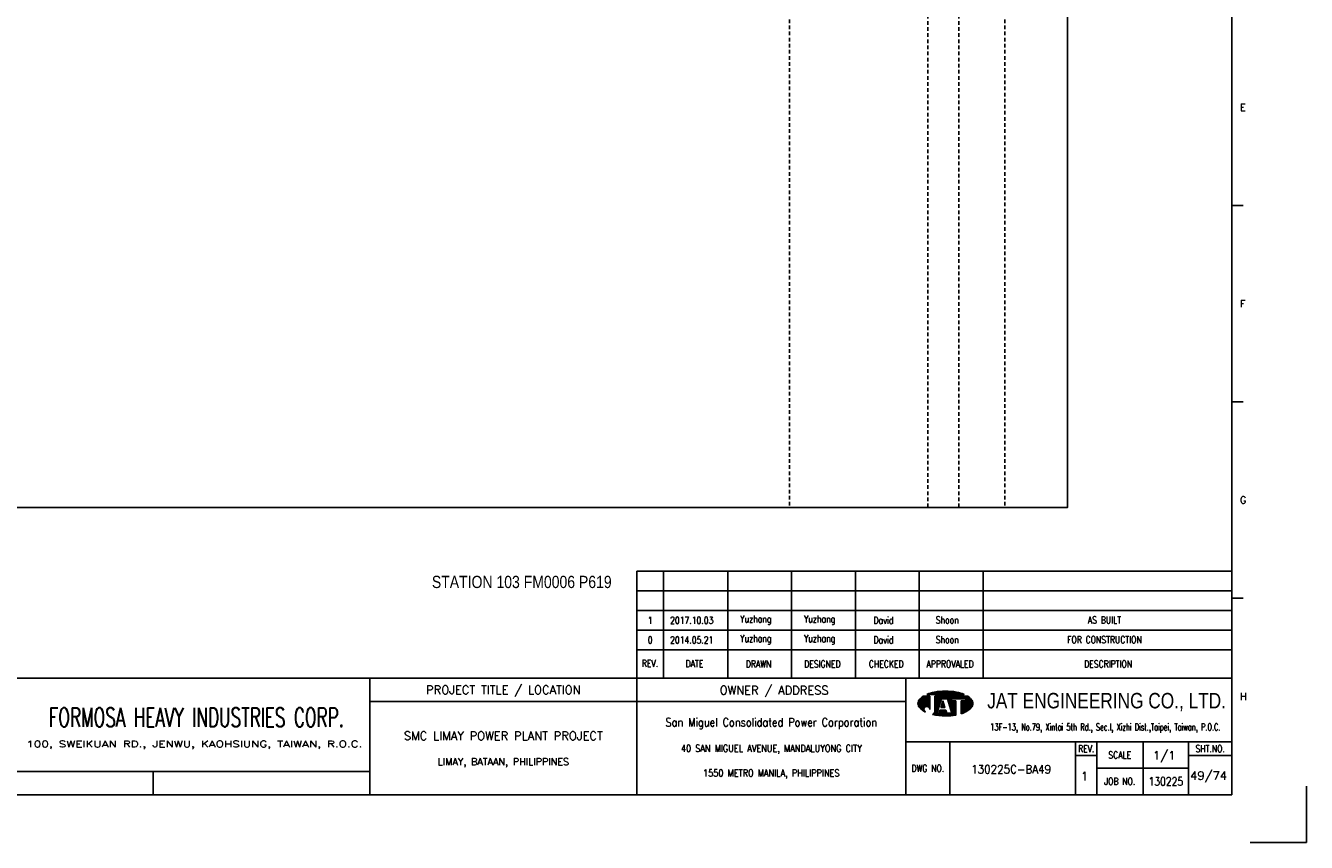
# Model space of a CAD drawing. Extents: x 1400 to 2365, y -125 to 557.
# Tile 2 of 3: x 1842 to 2365, y -125 to 209. Entities that reach past the tile are written whole.
import ezdxf
from ezdxf.enums import TextEntityAlignment as Align

# ---------------------------------------------------------------- set-up
doc = ezdxf.new("R2010")
doc.units = 0
doc.header["$MEASUREMENT"] = 0
doc.linetypes.add('HIDDEN', pattern=[4, 1.5, -1, 1.5])
doc.layers.get('0').update_dxf_attribs({"linetype": 'CONTINUOUS'})
doc.layers.get('DEFPOINTS').update_dxf_attribs({"linetype": 'CONTINUOUS'})
for name, color, linetype in [('B_DIM', 7, 'CONTINUOUS'), ('CON', 4, 'CONTINUOUS'), ('DCS', 7, 'CONTINUOUS'), ('HID', 2, 'HIDDEN'), ('T', 2, 'CONTINUOUS'), ('TEXT', 7, 'CONTINUOUS'), ('圖框CON', 4, 'CONTINUOUS'), ('框線', 6, 'CONTINUOUS')]:
    doc.layers.add(name, color=color, linetype=linetype)
doc.styles.add('AEH', font='simplex', dxfattribs={"width": 0.8, "bigfont": 'ae'})
doc.styles.add('DAYUKP', font='complex', dxfattribs={"bigfont": 'DAYUKP.SHX'})
doc.styles.add('E2', font='simplex.shx', dxfattribs={"height": 2})
doc.styles.add('E3', font='simplex.shx', dxfattribs={"height": 3})
doc.styles.add('ROMANS', font='romans', dxfattribs={"width": 0.8})
doc.styles.add('style3', font='ARIALN.TTF')
doc.styles.add('WMF-Arial0', font='arial.ttf')

# ---------------------------------------------------------------- blocks, each defined once
blk = doc.blocks.new('1880-TITLE_BLK')
at = {"layer": 'TEXT', "color": 2, "linetype": 'Continuous', "style": 'E3'}
for tag, p in [('SCALE', (790.95, 31.17)), ('DWG_NO', (736.41, 26.44)), ('REV', (762.59, 23.97)), ('SHT_NO', (806.74, 23.97))]:
    blk.add_attdef(tag, text='', height=3, dxfattribs=at).set_placement(p, align=Align.MIDDLE)
at = {"layer": 'TEXT', "linetype": 'Continuous', "style": 'E2', "width": 0.6}
for tag, p in [('REV_DATE', (418.65, 19.76)), ('APPR_DATE', (492.93, 19.76))]:
    blk.add_attdef(tag, text='', height=2, dxfattribs=at).set_placement(p, align=Align.MIDDLE_LEFT)
blk = doc.blocks.new('1')
at = {"layer": 'B_DIM'}
for p, q in [((2181.53, 118.11), (1938.08, 118.11)), ((1938.08, 74.29), (1938.08, 118.11)), ((1948.92, 74.29), (1948.92, 118.11)), ((1975.28, 74.29), (1975.28, 118.11)), ((2001.39, 74.29), (2001.39, 118.11)), ((2027.5, 74.29), (2027.5, 118.11)), ((2053.62, 74.29), (2053.62, 118.11)), ((2079.73, 74.29), (2079.73, 118.11)), ((2181.53, 110.07), (1938.08, 110.07)), ((1938.08, 77.93), (1938.08, 104.33)), ((2181.53, 102.03), (1938.08, 102.03)), ((2181.53, 93.99), (1938.08, 93.99)), ((2181.53, 85.95), (1938.08, 85.95))]:
    blk.add_line(p, q, dxfattribs=at)
at = {"layer": 'DEFPOINTS'}
blk.add_lwpolyline([(2189, 7.08), (2211.97, 7.08), (2211.97, 30.05)], dxfattribs=at)
at = {"layer": 'T', "color": 0, "lineweight": -3}
for p, q in [((2057.61, 67.67), (2058.11, 68.18)), ((2057.83, 67.67), (2058.43, 68.27)), ((2058.05, 67.67), (2058.73, 68.35)), ((2058.27, 67.67), (2059.03, 68.43)), ((2058.49, 67.67), (2059.32, 68.49)), ((2058.72, 67.67), (2059.6, 68.55)), ((2058.94, 67.67), (2059.87, 68.6)), ((2059.16, 67.67), (2060.14, 68.65)), ((2059.38, 67.67), (2060.41, 68.7)), ((2059.6, 67.67), (2060.67, 68.74)), ((2059.82, 67.67), (2060.93, 68.77)), ((2060.05, 67.67), (2061.18, 68.81)), ((2060.27, 67.67), (2061.44, 68.84)), ((2060.49, 67.67), (2061.69, 68.87)), ((2060.71, 67.67), (2061.93, 68.89)), ((2060.93, 67.67), (2062.18, 68.91)), ((2061.15, 67.67), (2062.42, 68.93)), ((2061.38, 67.67), (2062.66, 68.95)), ((2061.6, 67.67), (2062.89, 68.97)), ((2061.82, 67.67), (2063.13, 68.98)), ((2062.04, 67.67), (2063.36, 68.99)), ((2062.26, 67.67), (2063.59, 69)), ((2062.48, 67.67), (2063.82, 69)), ((2062.71, 67.67), (2064.04, 69.01)), ((2062.93, 67.67), (2064.27, 69.01)), ((2063.15, 67.67), (2064.49, 69.01)), ((2063.37, 67.67), (2064.71, 69.01)), ((2063.59, 67.67), (2064.92, 69)), ((2063.81, 67.67), (2065.14, 69)), ((2064.04, 67.67), (2065.35, 68.99)), ((2064.26, 67.67), (2065.56, 68.98)), ((2064.48, 67.67), (2065.78, 68.97)), ((2064.7, 67.67), (2065.98, 68.95)), ((2064.92, 67.67), (2066.19, 68.94)), ((2065.14, 67.67), (2066.4, 68.92)), ((2065.37, 67.67), (2066.6, 68.9)), ((2065.59, 67.67), (2066.8, 68.88)), ((2065.81, 67.67), (2067, 68.86)), ((2066.03, 67.67), (2067.2, 68.84)), ((2066.25, 67.67), (2067.4, 68.82)), ((2066.47, 67.67), (2067.6, 68.79)), ((2066.7, 67.67), (2067.79, 68.77)), ((2066.92, 67.67), (2067.98, 68.74)), ((2067.14, 67.67), (2068.18, 68.71)), ((2067.36, 67.67), (2068.37, 68.68)), ((2067.58, 67.67), (2068.56, 68.64)), ((2067.81, 67.67), (2068.75, 68.61)), ((2068.03, 67.67), (2068.93, 68.58)), ((2068.25, 67.67), (2069.12, 68.54)), ((2068.47, 67.67), (2069.3, 68.5)), ((2068.69, 67.67), (2069.48, 68.46)), ((2068.91, 67.67), (2069.66, 68.42)), ((2069.14, 67.67), (2069.84, 68.37)), ((2069.36, 67.67), (2070.01, 68.33)), ((2069.58, 67.67), (2070.19, 68.28)), ((2069.8, 67.67), (2070.36, 68.23)), ((2070.02, 67.67), (2070.53, 68.18)), ((2070.24, 67.67), (2070.7, 68.13)), ((2053.09, 63.82), (2056.14, 66.87)), ((2053.09, 64.04), (2055.92, 66.87)), ((2053.11, 63.62), (2056.36, 66.87)), ((2053.12, 64.29), (2055.7, 66.87)), ((2053.14, 63.43), (2056.58, 66.87)), ((2053.18, 63.25), (2056.8, 66.87)), ((2053.18, 64.57), (2055.47, 66.87)), ((2053.24, 63.08), (2057.03, 66.87)), ((2053.29, 64.91), (2055.25, 66.87)), ((2053.3, 62.92), (2057.25, 66.87)), ((2053.37, 62.77), (2057.47, 66.87)), ((2053.45, 62.63), (2057.69, 66.87)), ((2053.54, 62.5), (2057.91, 66.86)), ((2053.61, 65.45), (2054.47, 66.31)), ((2053.64, 62.37), (2057.91, 66.64)), ((2053.74, 62.25), (2057.91, 66.42)), ((2053.84, 62.14), (2057.91, 66.2)), ((2053.95, 62.02), (2057.91, 65.98)), ((2054.07, 61.91), (2057.91, 65.75)), ((2054.18, 61.8), (2057.91, 65.53)), ((2054.29, 61.7), (2057.91, 65.31)), ((2054.41, 61.59), (2057.91, 65.09)), ((2054.53, 61.49), (2057.91, 64.87)), ((2054.65, 61.39), (2057.91, 64.65)), ((2056.12, 62.63), (2057.91, 64.42)), ((2056.46, 62.75), (2057.91, 64.2)), ((2056.7, 62.77), (2057.91, 63.98)), ((2056.9, 62.75), (2057.91, 63.76)), ((2056.94, 67.67), (2057.09, 67.82)), ((2057.08, 62.71), (2057.91, 63.54)), ((2057.16, 67.67), (2057.44, 67.95)), ((2057.23, 62.64), (2057.91, 63.32)), ((2057.37, 62.56), (2057.91, 63.09)), ((2057.39, 67.67), (2057.78, 68.07)), ((2057.5, 62.46), (2057.91, 62.87)), ((2060.05, 63.24), (2063.68, 66.87)), ((2060.05, 63.46), (2063.46, 66.87)), ((2060.05, 63.68), (2063.23, 66.87)), ((2060.05, 63.9), (2063.01, 66.87)), ((2060.05, 64.13), (2062.79, 66.87)), ((2060.05, 64.35), (2062.57, 66.87)), ((2060.05, 64.57), (2062.35, 66.87)), ((2060.05, 64.79), (2062.13, 66.87)), ((2060.05, 65.01), (2061.9, 66.87)), ((2060.05, 65.23), (2061.68, 66.87)), ((2060.05, 65.46), (2061.46, 66.87)), ((2060.05, 66.12), (2060.79, 66.87)), ((2060.05, 66.34), (2060.57, 66.87)), ((2060.05, 66.56), (2060.35, 66.87)), ((2060.05, 66.79), (2060.13, 66.87)), ((2060.05, 65.68), (2061.24, 66.87)), ((2060.05, 65.9), (2061.02, 66.87)), ((2060.05, 63.02), (2062.67, 65.64)), ((2060.05, 62.8), (2062.57, 65.32)), ((2060.05, 62.57), (2062.47, 64.99)), ((2060.05, 62.35), (2062.36, 64.67)), ((2060.05, 62.13), (2062.26, 64.34)), ((2060.05, 61.91), (2062.16, 64.02)), ((2060.05, 61.69), (2062.05, 63.69)), ((2060.05, 61.46), (2061.95, 63.37)), ((2062.45, 62.32), (2063.71, 63.57)), ((2062.5, 62.58), (2063.65, 63.74)), ((2062.6, 62.91), (2063.6, 63.91)), ((2062.68, 62.32), (2063.76, 63.4)), ((2062.7, 63.23), (2063.55, 64.08)), ((2062.8, 63.56), (2063.49, 64.25)), ((2062.83, 65.8), (2063.9, 66.87)), ((2062.9, 62.32), (2063.81, 63.24)), ((2062.91, 63.88), (2063.44, 64.42)), ((2063.01, 64.2), (2063.39, 64.58)), ((2063.05, 65.8), (2064.12, 66.87)), ((2063.11, 64.53), (2063.33, 64.75)), ((2063.12, 62.32), (2063.87, 63.07)), ((2063.21, 64.85), (2063.28, 64.92)), ((2063.27, 65.8), (2064.34, 66.87)), ((2063.34, 62.32), (2063.92, 62.9)), ((2063.49, 65.8), (2064.56, 66.87)), ((2063.72, 65.8), (2064.79, 66.87)), ((2063.94, 65.8), (2065.01, 66.87)), ((2064.16, 65.8), (2065.23, 66.87)), ((2064.38, 65.8), (2065.45, 66.87)), ((2064.6, 65.8), (2065.67, 66.87)), ((2064.82, 65.8), (2065.89, 66.87)), ((2065.05, 65.8), (2066.12, 66.87)), ((2065.16, 65.69), (2066.34, 66.87)), ((2065.22, 65.53), (2066.56, 66.87)), ((2065.27, 65.36), (2066.78, 66.87)), ((2065.32, 65.19), (2067, 66.87)), ((2065.38, 65.02), (2067.22, 66.87)), ((2065.43, 64.85), (2067.45, 66.87)), ((2065.48, 64.69), (2067.67, 66.87)), ((2065.54, 64.52), (2066.74, 65.71)), ((2065.59, 64.35), (2066.74, 65.49)), ((2065.65, 64.18), (2066.74, 65.27)), ((2065.7, 64.01), (2066.74, 65.05)), ((2065.75, 63.84), (2066.9, 65)), ((2065.81, 63.68), (2067.12, 65)), ((2065.86, 63.51), (2067.35, 65)), ((2065.91, 63.34), (2067.57, 65)), ((2065.97, 63.17), (2067.79, 65)), ((2066.02, 63), (2068.01, 65)), ((2066.07, 62.84), (2068.23, 65)), ((2066.13, 62.67), (2068.46, 65)), ((2066.18, 62.5), (2068.61, 64.93)), ((2066.23, 62.33), (2068.61, 64.71)), ((2066.29, 62.16), (2068.61, 64.48)), ((2066.34, 61.99), (2068.61, 64.26)), ((2066.39, 61.83), (2068.61, 64.04)), ((2066.45, 61.66), (2068.61, 63.82)), ((2066.5, 61.49), (2068.61, 63.6)), ((2066.56, 61.32), (2068.61, 63.38)), ((2066.61, 61.15), (2068.61, 63.15)), ((2066.66, 60.99), (2068.61, 62.93)), ((2066.82, 65.8), (2067.89, 66.87)), ((2067.04, 65.8), (2068.11, 66.87)), ((2067.26, 65.8), (2068.33, 66.87)), ((2067.48, 65.8), (2068.55, 66.87)), ((2067.71, 65.8), (2068.78, 66.87)), ((2067.93, 65.8), (2069, 66.87)), ((2068.15, 65.8), (2069.22, 66.87)), ((2068.37, 65.8), (2069.44, 66.87)), ((2068.59, 65.8), (2069.66, 66.87)), ((2068.81, 65.8), (2069.88, 66.87)), ((2069.04, 65.8), (2070.11, 66.87)), ((2069.26, 65.8), (2070.33, 66.87)), ((2069.48, 65.8), (2070.55, 66.87)), ((2069.7, 65.8), (2070.77, 66.87)), ((2069.92, 65.8), (2070.99, 66.87)), ((2070.14, 65.8), (2071.21, 66.87)), ((2070.37, 65.8), (2071.44, 66.87)), ((2070.47, 67.67), (2070.87, 68.07)), ((2070.59, 65.8), (2071.66, 66.87)), ((2070.69, 67.67), (2071.03, 68.02)), ((2070.75, 63.08), (2074.07, 66.4)), ((2070.75, 62.86), (2074.19, 66.3)), ((2070.75, 62.63), (2074.31, 66.2)), ((2070.75, 62.41), (2074.43, 66.09)), ((2070.75, 62.19), (2074.54, 65.98)), ((2070.75, 61.97), (2074.66, 65.87)), ((2070.75, 61.75), (2074.77, 65.76)), ((2070.75, 61.53), (2074.87, 65.65)), ((2070.75, 61.3), (2074.98, 65.53)), ((2070.75, 61.08), (2075.08, 65.41)), ((2070.75, 60.86), (2075.17, 65.28)), ((2070.75, 60.64), (2075.25, 65.14)), ((2070.75, 63.96), (2071.78, 65)), ((2070.75, 63.74), (2072, 65)), ((2070.75, 63.52), (2072.22, 65)), ((2070.75, 63.3), (2072.45, 65)), ((2070.75, 64.41), (2071.34, 65)), ((2070.75, 64.19), (2071.56, 65)), ((2070.75, 64.85), (2070.89, 65)), ((2070.75, 64.63), (2071.12, 65)), ((2070.75, 60.42), (2075.33, 64.99)), ((2070.75, 60.2), (2075.39, 64.84)), ((2070.75, 59.97), (2075.45, 64.67)), ((2070.75, 59.75), (2075.5, 64.5)), ((2070.81, 65.8), (2071.88, 66.87)), ((2070.91, 67.67), (2071.2, 67.96)), ((2071.03, 65.8), (2072.1, 66.87)), ((2071.07, 59.85), (2075.53, 64.32)), ((2071.13, 67.67), (2071.36, 67.9)), ((2071.25, 65.8), (2072.32, 66.87)), ((2071.35, 67.67), (2071.52, 67.84)), ((2071.42, 59.97), (2075.56, 64.12)), ((2071.47, 65.8), (2072.54, 66.87)), ((2071.57, 67.67), (2071.68, 67.77)), ((2071.7, 65.8), (2072.77, 66.87)), ((2071.78, 60.12), (2075.57, 63.9)), ((2071.8, 67.67), (2071.83, 67.71)), ((2071.92, 65.8), (2072.99, 66.87)), ((2072.14, 65.8), (2073.21, 66.87)), ((2072.17, 60.28), (2075.55, 63.67)), ((2072.36, 65.8), (2073.43, 66.87)), ((2072.58, 65.8), (2073.57, 66.78)), ((2072.59, 60.48), (2075.51, 63.4)), ((2072.62, 65.62), (2073.7, 66.69)), ((2072.62, 65.39), (2073.83, 66.6)), ((2072.62, 65.17), (2073.95, 66.5)), ((2073.08, 60.75), (2075.42, 63.1)), ((2054.78, 61.29), (2055.59, 62.11)), ((2054.9, 61.2), (2055.48, 61.77)), ((2055.03, 61.11), (2055.46, 61.53)), ((2055.16, 61.01), (2055.47, 61.33)), ((2055.3, 60.93), (2055.52, 61.15)), ((2055.43, 60.84), (2055.59, 60.99)), ((2055.57, 60.76), (2055.67, 60.85)), ((2055.71, 60.67), (2055.76, 60.73)), ((2055.85, 60.59), (2055.88, 60.62)), ((2056, 60.52), (2056, 60.52)), ((2056.14, 60.44), (2056.14, 60.44)), ((2057.61, 62.35), (2057.91, 62.65)), ((2057.7, 62.23), (2057.91, 62.43)), ((2057.79, 62.09), (2057.91, 62.21)), ((2057.85, 61.93), (2057.91, 61.99)), ((2057.89, 61.75), (2057.91, 61.76)), ((2057.91, 61.54), (2057.91, 61.55)), ((2059.09, 59.4), (2061.43, 61.74)), ((2059.28, 59.36), (2061.33, 61.42)), ((2059.46, 59.32), (2061.23, 61.09)), ((2059.64, 59.29), (2061.12, 60.77)), ((2059.83, 59.25), (2061.02, 60.44)), ((2059.86, 60.39), (2061.54, 62.07)), ((2059.98, 60.73), (2061.64, 62.39)), ((2060.02, 59.22), (2060.92, 60.12)), ((2060.03, 61), (2061.74, 62.72)), ((2060.05, 61.24), (2060.05, 61.24)), ((2060.21, 59.19), (2060.93, 59.91)), ((2060.4, 59.16), (2061.15, 59.91)), ((2060.59, 59.13), (2061.38, 59.91)), ((2060.78, 59.1), (2061.6, 59.91)), ((2060.98, 59.07), (2063.16, 61.25)), ((2061.17, 59.04), (2063.38, 61.25)), ((2061.37, 59.02), (2063.6, 61.25)), ((2061.57, 59), (2063.82, 61.25)), ((2061.68, 59.99), (2062.94, 61.25)), ((2061.77, 58.97), (2064.04, 61.25)), ((2061.78, 60.32), (2062.71, 61.25)), ((2061.88, 60.64), (2062.49, 61.25)), ((2061.97, 58.95), (2064.27, 61.25)), ((2061.99, 60.96), (2062.27, 61.25)), ((2062.17, 58.94), (2064.45, 61.21)), ((2062.38, 58.92), (2064.51, 61.05)), ((2062.58, 58.9), (2064.56, 60.88)), ((2062.79, 58.89), (2064.61, 60.71)), ((2063, 58.88), (2064.67, 60.54)), ((2063.21, 58.87), (2064.72, 60.37)), ((2063.43, 58.86), (2064.77, 60.2)), ((2063.56, 62.32), (2063.97, 62.73)), ((2063.64, 58.85), (2064.82, 60.03)), ((2063.78, 62.32), (2064.03, 62.56)), ((2063.86, 58.85), (2064.92, 59.91)), ((2064.01, 62.32), (2064.08, 62.39)), ((2064.08, 58.84), (2065.15, 59.91)), ((2064.3, 58.84), (2065.37, 59.91)), ((2064.52, 58.84), (2065.59, 59.91)), ((2064.74, 58.85), (2065.81, 59.91)), ((2064.97, 58.85), (2066.03, 59.91)), ((2065.2, 58.86), (2066.25, 59.91)), ((2065.43, 58.87), (2066.48, 59.91)), ((2065.66, 58.88), (2066.7, 59.91)), ((2065.9, 58.89), (2066.92, 59.91)), ((2066.14, 58.91), (2068.61, 61.38)), ((2066.38, 58.93), (2068.61, 61.16)), ((2066.62, 58.95), (2068.61, 60.94)), ((2066.72, 60.82), (2068.61, 62.71)), ((2066.77, 60.65), (2068.61, 62.49)), ((2066.82, 60.48), (2068.61, 62.27)), ((2066.87, 58.97), (2068.61, 60.72)), ((2066.88, 60.31), (2068.61, 62.05)), ((2066.93, 60.14), (2068.61, 61.82)), ((2066.98, 59.98), (2068.61, 61.6)), ((2067.11, 59), (2068.61, 60.49)), ((2067.37, 59.03), (2068.61, 60.27)), ((2067.62, 59.06), (2068.61, 60.05)), ((2067.88, 59.1), (2068.61, 59.83)), ((2068.14, 59.14), (2068.61, 59.61)), ((2068.4, 59.18), (2068.61, 59.38)), ((2073.74, 61.19), (2075.24, 62.69))]:
    blk.add_line(p, q, dxfattribs=at)
at = {"layer": 'T', "lineweight": -3}
for p, q in [((2057.91, 66.87), (2055.21, 66.87)), ((2056.73, 67.67), (2071.93, 67.67)), ((2057.91, 66.87), (2057.91, 61.52)), ((2073.45, 66.87), (2060.05, 66.87)), ((2060.05, 66.33), (2060.05, 66.87)), ((2060.05, 66.87), (2060.05, 61.23)), ((2061.8, 63.05), (2060.05, 61.24)), ((2060.85, 59.91), (2062.72, 65.8)), ((2063.26, 65), (2062.41, 62.32)), ((2062.72, 65.8), (2065.13, 65.8)), ((2064.1, 62.32), (2063.26, 65)), ((2063.79, 65.8), (2065.13, 65.8)), ((2065.13, 65.8), (2067, 59.91)), ((2066.74, 65.8), (2072.62, 65.8)), ((2066.74, 65), (2066.74, 65.8)), ((2068.61, 65), (2066.74, 65)), ((2068.61, 65), (2068.61, 59.21)), ((2072.62, 65), (2070.75, 65)), ((2070.75, 65), (2070.75, 59.74)), ((2072.62, 65.8), (2072.62, 65)), ((2061.65, 59.91), (2060.85, 59.91)), ((2062.08, 61.25), (2061.65, 59.91)), ((2064.44, 61.25), (2062.08, 61.25)), ((2062.41, 62.32), (2064.1, 62.32)), ((2064.86, 59.91), (2064.44, 61.25)), ((2067, 59.91), (2064.86, 59.91))]:
    blk.add_line(p, q, dxfattribs=at)
for centre, major_axis, start_param, end_param in [((2062.5, 54), (-10.49, 10.49), 5.683021, 5.897183), ((2064.33, 44.23), (-17.52, 17.52), 5.497787, 5.683021), ((2064.33, 44.23), (17.52, 17.52), 0.600164, 0.785398), ((2066.16, 54), (10.49, 10.49), 0.386002, 0.600164), ((2055.58, 63.92), (1.76, 1.76), 1.614811, 2.356194), ((2055.58, 63.92), (-1.76, 1.76), 0.785398, 1.526782), ((2059.72, 60.14), (-5.73, 5.73), 6.088179, 6.3272), ((2068.93, 60.14), (-5.73, 5.73), 4.668374, 4.907395), ((2073.07, 63.92), (-1.76, 1.76), 3.926991, 4.668374), ((2073.07, 63.92), (1.76, 1.76), 4.756403, 5.497787), ((2059.72, 67.71), (5.73, 5.73), 3.097578, 3.478972), ((2056.68, 61.54), (-0.868, 0.868), 3.906164, 8.245601), ((2057.88, 61.28), (1.53, 1.53), 4.470635, 5.546585), ((2064.33, 83.62), (17.52, 17.52), 3.710226, 3.926991), ((2064.33, 83.62), (17.52, 17.52), 3.926991, 4.100643), ((2066.16, 73.85), (-10.49, 10.49), 2.670765, 2.781027), ((2068.93, 67.71), (-5.73, 5.73), 2.781027, 3.185607)]:
    blk.add_ellipse(centre, major_axis=major_axis, ratio=1, start_param=start_param, end_param=end_param, dxfattribs=at)
at = {"layer": '圖框CON'}
for p, q in [((2186.14, 267.8), (2181.53, 267.8)), ((2186.14, 187.4), (2181.53, 187.4)), ((2186.14, 107), (2181.53, 107)), ((2048.1, 48.3), (2181.53, 48.3)), ((2066.14, 48.3), (2066.14, 26.6)), ((2117.55, 48.3), (2117.55, 26.6)), ((2126.28, 48.3), (2126.28, 26.6)), ((2145.25, 26.6), (2145.25, 48.3)), ((2163.72, 26.6), (2163.72, 48.3)), ((2117.55, 42.62), (2126.28, 42.62)), ((2163.72, 42.62), (2181.53, 42.62)), ((2126.28, 37.45), (2163.72, 37.45)), ((1740.17, 36.15), (1740.17, 26.6))]:
    blk.add_line(p, q, dxfattribs=at)
for points in [[(1828.89, 26.6), (1828.89, 74.29)], [(1938.08, 26.6), (1938.08, 74.29)], [(2048.1, 26.6), (2048.1, 74.29)], [(2048.1, 64.75), (1828.89, 64.75)], [(1828.89, 36.15), (1802.67, 36.15), (1651.45, 36.15)]]:
    blk.add_lwpolyline(points, dxfattribs=at)
at = {"layer": '框線'}
for p, q in [((2181.53, 26.6), (2181.53, 669.81)), ((2181.53, 74.29), (1308.62, 74.29)), ((2181.53, 26.6), (1308.62, 26.6))]:
    blk.add_line(p, q, dxfattribs=at)
at = {"style": 'DAYUKP'}
for s, p in [('E', (2184.79, 307.99)), ('F', (2184.79, 227.59)), ('G', (2184.79, 147.19)), ('H', (2184.79, 66.79))]:
    blk.add_text(s, height=2.87, dxfattribs=at).set_placement(p, align=Align.MIDDLE_LEFT)
at = {"style": 'WMF-Arial0', "width": 0.8}
blk.add_text('JAT ENGINEERING CO., LTD.', height=6.3172, dxfattribs=at).set_placement((2130.24, 64.55), align=Align.MIDDLE)
at = {"color": 90, "ltscale": 500, "style": 'ROMANS', "width": 0.65}
blk.add_text('FORMOSA HEAVY INDUSTRIES CORP.', height=7.7366, dxfattribs=at).set_placement((1757.9, 58.28), align=Align.MIDDLE)
at = {"color": 2, "ltscale": 500, "style": 'ROMANS', "width": 0.85}
blk.add_text('San Miguel Consolidated Power Corporation', height=3.4457, dxfattribs=at).set_placement((1993.09, 56.23), align=Align.MIDDLE_CENTER)
at = {"color": 2, "ltscale": 500, "style": 'ROMANS'}
for s, height, p in [('SMC LIMAY POWER PLANT PROJECT', 3.4457, (1883.48, 50.7)), ('LIMAY, BATAAN, PHILIPPINES', 2.8714, (1883.48, 40.08))]:
    blk.add_text(s, height=height, dxfattribs=at).set_placement(p, align=Align.MIDDLE_CENTER)
at = {"color": 4, "ltscale": 500, "style": 'ROMANS', "width": 0.85}
for s, p in [('40 SAN MIGUEL AVENUE, MANDALUYONG CITY', (1993.09, 45.61)), ('1550 METRO MANILA, PHILIPPINES', (1993.09, 35.51))]:
    blk.add_text(s, height=2.8714, dxfattribs=at).set_placement(p, align=Align.MIDDLE_CENTER)
at = {"layer": 'B_DIM', "style": 'AEH', "width": 0.8}
for s, height, p in [('REV.', 2.871, (1943.45, 80.37)), ('DATE', 2.871, (1961.68, 80.21)), ('DRAWN', 2.871, (1987.87, 80.12)), ('DESIGNED', 2.871, (2013.98, 80.12)), ('CHECKED', 2.871, (2040.1, 80.12)), ('APPROVALED', 2.871, (2066.21, 80.12)), ('DESCRIPTION', 2.8714, (2130.87, 80.12))]:
    blk.add_text(s, height=height, dxfattribs=at).set_placement(p, align=Align.MIDDLE)
at = {"layer": 'HID', "ltscale": 500, "style": 'ROMANS'}
for s, p in [('PROJECT TITLE / LOCATION', (1883.48, 69.28)), ('OWNER / ADDRESS', (1994.25, 69.12))]:
    blk.add_text(s, height=3.4457, dxfattribs=at).set_placement(p, align=Align.MIDDLE)
at = {"layer": 'HID', "style": 'ROMANS', "width": 1.216198}
blk.add_text('100, SWEIKUAN RD., JENWU, KAOHSIUNG, TAIWAN, R.O.C.', height=2.5897, dxfattribs=at).set_placement((1688.31, 46.06), (1825.84, 46.06), align=Align.FIT)
at = {"layer": 'HID', "color": 7, "style": 'ROMANS', "width": 0.8}
for s, p in [('REV.', (2121.92, 45.46)), ('SHT.NO.', (2172.62, 45.46)), ('SCALE', (2135.64, 42.87)), ('DWG NO.', (2057.12, 37.45)), ('JOB NO.', (2135.64, 32.03))]:
    blk.add_text(s, height=2.871, dxfattribs=at).set_placement(p, align=Align.MIDDLE)
at = {"layer": 'T', "color": 2, "ltscale": 500, "style": 'ROMANS', "width": 0.65}
blk.add_text('13F-13, No.79, Xintai 5th Rd., Sec.I, Xizhi Dist.,Taipei, Taiwan, P.O.C.', height=2.8714, dxfattribs=at).set_placement((2129.74, 52.81), align=Align.CENTER)

msp = doc.modelspace()

# ---------------------------------------------------------------- linework, layer by layer
at = {"layer": 'CON'}
msp.add_lwpolyline([(1553.74, 512.01), (2267.74, 512.01), (2267.74, 12.21), (1553.74, 12.21)], close=True, dxfattribs=at)
at = {"layer": 'HID'}
for p, q in [((2153.99, 512.01), (2153.99, 12.21)), ((2210.69, 511.31), (2210.69, 12.21)), ((2223.29, 511.31), (2223.29, 12.21)), ((2242.19, 512.01), (2242.19, 12.21))]:
    msp.add_line(p, q, dxfattribs=at)

# ---------------------------------------------------------------- block references
msp.add_blockref('1', (153.51, -131.92))
at = {"layer": 'TEXT', "color": 0}
ref = msp.add_blockref('1880-TITLE_BLK', (1398.86, -125.26), dxfattribs=dict(at, xscale=1.148576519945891, yscale=1.148576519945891, zscale=1.148576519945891))
ref.add_attrib('DWG_NO', '130225C-BA49', dxfattribs={"color": 2, "linetype": 'Continuous', "height": 3.4457, "style": 'E3', "width": 0.9}).set_placement((2244.69, -94.89), align=Align.MIDDLE)
ref.add_attrib('REV', '1', dxfattribs={"color": 2, "linetype": 'Continuous', "height": 3.45, "style": 'E3'}).set_placement((2274.76, -97.73), align=Align.MIDDLE)
ref.add_attrib('SCALE', '1/1', dxfattribs={"color": 2, "linetype": 'Continuous', "height": 3.446, "style": 'E3'}).set_placement((2307.32, -89.47), align=Align.MIDDLE)
ref.add_attrib('SHT_NO', '49/74', dxfattribs={"color": 2, "linetype": 'Continuous', "height": 3.446, "style": 'E3'}).set_placement((2325.47, -97.73), align=Align.MIDDLE)

# ---------------------------------------------------------------- texts
at = {"layer": 'DCS', "linetype": 'ByBlock', "style": 'style3'}
msp.add_text('STATION 103 FM0006 P619', height=5, dxfattribs=at).set_placement((2007.75, -20.74))
at = {"layer": 'T', "style": 'AEH', "width": 0.8}
for s, height, p in [('1', 2.87, (2097.05, -33.95)), ('2017.10.03', 2.871, (2114.05, -33.91)), ('Yuzhang', 2.871, (2140.25, -33.83)), ('Yuzhang', 2.871, (2166.36, -33.83)), ('David', 2.871, (2192.48, -33.83)), ('Shoon', 2.871, (2218.59, -33.83)), ('AS BUILT', 2.871, (2282.86, -33.83)), ('0', 2.87, (2097.05, -41.99)), ('2014.05.21', 2.871, (2114.05, -41.95)), ('Yuzhang', 2.871, (2140.25, -41.87)), ('Yuzhang', 2.871, (2166.36, -41.87)), ('David', 2.871, (2192.48, -41.87)), ('Shoon', 2.871, (2218.59, -41.87)), ('FOR CONSTRUCTION', 2.8714, (2282.86, -41.87))]:
    msp.add_text(s, height=height, dxfattribs=at).set_placement(p, align=Align.MIDDLE)
at = {"layer": 'TEXT', "color": 2, "style": 'E3', "width": 0.8}
msp.add_text('130225', height=3.446, dxfattribs=at).set_placement((2307.99, -99.9), align=Align.MIDDLE_CENTER)

doc.saveas('drawing.dxf')
